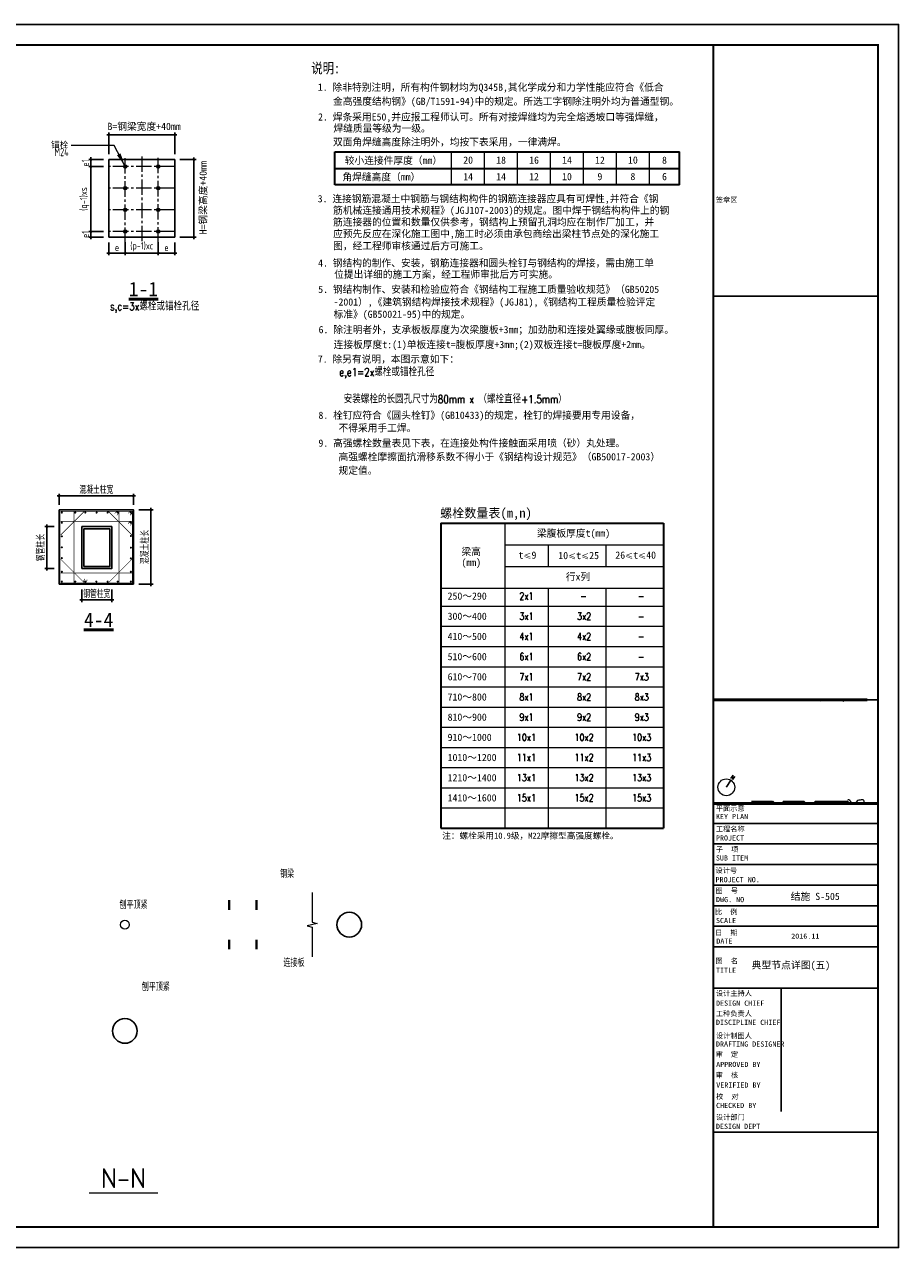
# Model space of a CAD drawing. Header units: millimetres. Extents: x 366382 to 550486, y 860348 to 940831.
# Tile 22 of 22: x 508039 to 550486, y 864713 to 924113. Entities that reach past the tile are written whole.
import ezdxf
from ezdxf.enums import TextEntityAlignment as Align

# ---------------------------------------------------------------- set-up
doc = ezdxf.new("R2010")
doc.units = ezdxf.units.MM
doc.header["$LTSCALE"] = 1000
doc.linetypes.add('CENTER2', pattern=[1.125, 0.75, -0.125, 0.125, -0.125])
for name, color, linetype, lineweight in [('A-ANNO-TTLB', 7, 'Continuous', 25), ('OAP028__', 1, 'CENTER2', 13), ('OAP0402T', 41, 'Continuous', 25), ('OAP0403T', 241, 'Continuous', 35), ('OAP0405T', 61, 'Continuous', 50), ('OAP0501_', 1, 'Continuous', 13), ('OAP0502_', 243, 'Continuous', 35), ('OAP292_B', 151, 'Continuous', 25), ('RF_L3FL$0$OAP0501_', 1, 'Continuous', 13), ('RF_L3FL$0$OAP0502_', 243, 'Continuous', 35), ('S-ANNO-DIM', 3, 'Continuous', 25), ('S-ANNO-HATCH', 253, 'Continuous', 13), ('S-ANNO-TEXT', 7, 'Continuous', 25), ('S-DETL-AXIS-NUM', 7, 'Continuous', 25), ('S-DETL-BOLT', 252, 'Continuous', 18), ('S-DETL-PROF', 2, 'Continuous', 18), ('S-DETL-STEEL', 6, 'Continuous', 18), ('S-DETL-THIN', 3, 'Continuous', 18), ('S-DETL-WELD', 7, 'Continuous', 18), ('S-REF-FREAM-A1+150+1.75$0$A-ANNO-TTLB', 7, 'Continuous', 25), ('S-REF-FREAM-A1+150+1.75$0$A-b-a0sh-S - A-Z010-G-TtlB', 2, 'Continuous', 13), ('S-REF-FREAM-A1+150+1.75$0$A-XX-p-key - A-Z950-G-DgnL01', 5, 'Continuous', 13), ('S-REF-FREAM-A1+150+1.75$0$A-XX-p-key - A-Z950-G-DgnL07', 4, 'Continuous', 13), ('S-REF-FREAM-A1+150+1.75$0$A-Z002-G-BrngNrth', 7, 'Continuous', 13)]:
    doc.layers.add(name, color=color, linetype=linetype, lineweight=lineweight)
for name, color, linetype in [('S-DETL-NUM', 7, 'Continuous'), ('S-DETL-REIN', 1, 'Continuous'), ('S-DETL-TEXT', 7, 'Continuous'), ('S-REF-FREAM-A1+150+1.75$0$A-XREF', 7, 'Continuous')]:
    doc.layers.add(name, color=color, linetype=linetype)
doc.layers.add('S-REF-FREAM-A1+150+1.75$0$A-ASIS', color=6, linetype='Continuous', plot=False)
doc.styles.add('-宋体', font='txt', dxfattribs={"width": 0.8})
doc.styles.add('OAP_mm_T2.5', font='romans.shx', dxfattribs={"width": 0.8, "height": 375})
doc.styles.add('OAP_ROMANS', font='romans.shx', dxfattribs={"width": 0.8, "bigfont": 'hztxt.shx'})
doc.styles.add('OAP_SIMSUN', font='txt')
doc.styles.add('S-REF-FREAM-A1+150+1.75$0$Foster01', font='TXT', dxfattribs={"height": 1, "bigfont": 'HZTXT'})
doc.styles.add('S-REF-FREAM-A1+150+1.75$0$STANDARD', font='txt_____.ttf')
doc.styles.add('S-REF-FREAM-A1+150+1.75$0$TQ', font='simhei.ttf')
doc.styles.add('TQ', font='simhei.ttf')
doc.styles.add('TSSD_Axis', font='Complex.shx', dxfattribs={"width": 0.7, "bigfont": 'hztxt.shx'})
doc.styles.add('TSSD_Dimension', font='Tssdeng.shx', dxfattribs={"width": 0.7, "bigfont": 'hztxt.shx'})
doc.styles.add('TSSD_Label', font='Tssdeng.shx', dxfattribs={"width": 0.7, "bigfont": 'hztxt.shx'})
doc.styles.add('TSSD_Norm', font='Tssdeng.shx', dxfattribs={"bigfont": 'tssdchn.shx'})
doc.styles.add('TSSD_Rein', font='Tssdeng.shx', dxfattribs={"width": 0.7, "bigfont": 'hztxt.shx'})
doc.dimstyles.new('OAP_mm_D2.5 Arrow', dxfattribs={"dimscale": 200, "dimtxt": 2.5, "dimasz": 3, "dimexe": 2, "dimexo": 0, "dimgap": 1.25, "dimtad": 1, "dimdec": 0, "dimzin": 12, "dimdsep": 46, "dimtxsty": 'OAP_ROMANS', "dimcen": 2, "dimclrd": 83, "dimclre": 83, "dimclrt": 256, "dimadec": 0, "dimazin": 3, "dimtfac": 1, "dimtdec": 0, "dimtix": 1, "dimtmove": 2, "dimatfit": 0, "dimfxl": 1, "dimtolj": 1, "dimtzin": 0, "dimlwd": 13, "dimlwe": 13, "dimarcsym": 0})
doc.dimstyles.new('TSSD_100_100', dxfattribs={"dimtxt": 350, "dimasz": 100, "dimexe": 100, "dimexo": 250, "dimgap": 100, "dimtad": 1, "dimdec": 0, "dimzin": 0, "dimdsep": 46, "dimtxsty": 'TSSD_Dimension', "dimblk": 'ARCHTICK', "dimblk1": 'ARCHTICK', "dimblk2": 'ARCHTICK', "dimcen": 0, "dimdle": 100, "dimclrt": 7, "dimadec": 0, "dimazin": 0, "dimtfac": 1, "dimtdec": 0, "dimtix": 1, "dimtmove": 2, "dimatfit": 3, "dimfxl": 1, "dimtolj": 1, "dimtzin": 0, "dimarcsym": 0})

# ---------------------------------------------------------------- blocks, each defined once
blk = doc.blocks.new('_ArchTick')
at = {"color": 0, "linetype": 'ByBlock', "const_width": 0.4}
blk.add_lwpolyline([(-0.5, -0.5), (0.5, 0.5)], dxfattribs=at)
blk = doc.blocks.new('*D452')
at = {"layer": 'Defpoints', "color": 0, "transparency": 16777216}
for p in [(512134, 913780), (512935, 913780), (512935, 913003)]:
    blk.add_point(p, dxfattribs=at)
at = {"layer": 'S-ANNO-DIM', "color": 0, "lineweight": -2, "transparency": 16777216}
for p, q in [((512034, 913003), (513035, 913003)), ((512134, 913530), (512134, 912903)), ((512935, 913530), (512935, 912903))]:
    blk.add_line(p, q, dxfattribs=at)
at = {"layer": 'S-ANNO-DIM', "color": 0, "lineweight": -2, "transparency": 16777216, "xscale": 100, "yscale": 100, "zscale": 100, "rotation": 180}
blk.add_blockref('_ArchTick', (512134, 913003), dxfattribs=at)
at = {"layer": 'S-ANNO-DIM', "color": 0, "lineweight": -2, "transparency": 16777216, "xscale": 100, "yscale": 100, "zscale": 100}
blk.add_blockref('_ArchTick', (512935, 913003), dxfattribs=at)
at = {"layer": 'S-ANNO-DIM', "color": 7, "lineweight": -3, "transparency": 16777216, "insert": (512534, 913278), "char_height": 350, "attachment_point": 5, "style": 'TSSD_Dimension'}
blk.add_mtext('\\A1;e', dxfattribs=at)
blk = doc.blocks.new('*D451')
at = {"layer": 'Defpoints', "color": 0, "transparency": 16777216}
for p in [(514537, 913780), (515338, 913780), (515338, 913003)]:
    blk.add_point(p, dxfattribs=at)
at = {"layer": 'S-ANNO-DIM', "color": 0, "lineweight": -2, "transparency": 16777216}
for p, q in [((514437, 913003), (515438, 913003)), ((514537, 913530), (514537, 912903)), ((515338, 913530), (515338, 912903))]:
    blk.add_line(p, q, dxfattribs=at)
at = {"layer": 'S-ANNO-DIM', "color": 0, "lineweight": -2, "transparency": 16777216, "xscale": 100, "yscale": 100, "zscale": 100, "rotation": 180}
blk.add_blockref('_ArchTick', (514537, 913003), dxfattribs=at)
at = {"layer": 'S-ANNO-DIM', "color": 0, "lineweight": -2, "transparency": 16777216, "xscale": 100, "yscale": 100, "zscale": 100}
blk.add_blockref('_ArchTick', (515338, 913003), dxfattribs=at)
at = {"layer": 'S-ANNO-DIM', "color": 7, "lineweight": -3, "transparency": 16777216, "insert": (514938, 913278), "char_height": 350, "attachment_point": 5, "style": 'TSSD_Dimension'}
blk.add_mtext('\\A1;e', dxfattribs=at)
blk = doc.blocks.new('*D450')
at = {"layer": 'Defpoints', "color": 0, "transparency": 16777216}
for p in [(512935, 913791), (514537, 913791), (514537, 913003)]:
    blk.add_point(p, dxfattribs=at)
at = {"layer": 'S-ANNO-DIM', "color": 0, "lineweight": -2, "transparency": 16777216}
for p, q in [((512835, 913003), (514637, 913003)), ((512935, 913541), (512935, 912903)), ((514537, 913541), (514537, 912903))]:
    blk.add_line(p, q, dxfattribs=at)
at = {"layer": 'S-ANNO-DIM', "color": 0, "lineweight": -2, "transparency": 16777216, "xscale": 100, "yscale": 100, "zscale": 100, "rotation": 180}
blk.add_blockref('_ArchTick', (512935, 913003), dxfattribs=at)
at = {"layer": 'S-ANNO-DIM', "color": 0, "lineweight": -2, "transparency": 16777216, "xscale": 100, "yscale": 100, "zscale": 100}
blk.add_blockref('_ArchTick', (514537, 913003), dxfattribs=at)
at = {"layer": 'S-ANNO-DIM', "color": 7, "lineweight": -3, "transparency": 16777216, "insert": (513736, 913312), "char_height": 350, "attachment_point": 5, "style": 'TSSD_Dimension'}
blk.add_mtext('\\A1;(p-1)xc', dxfattribs=at)
blk = doc.blocks.new('*D449')
at = {"layer": 'Defpoints', "color": 0, "transparency": 16777216}
for p in [(511270, 917214), (512134, 917214), (512134, 914058)]:
    blk.add_point(p, dxfattribs=at)
at = {"layer": 'S-ANNO-DIM', "color": 0, "lineweight": -2, "transparency": 16777216}
for p, q in [((511884, 917214), (511170, 917214)), ((511270, 913958), (511270, 917314)), ((511884, 914058), (511170, 914058))]:
    blk.add_line(p, q, dxfattribs=at)
at = {"layer": 'S-ANNO-DIM', "color": 0, "lineweight": -2, "transparency": 16777216, "xscale": 100, "yscale": 100, "zscale": 100}
for p, rotation in [((511270, 917214), 90), ((511270, 914058), 270)]:
    blk.add_blockref('_ArchTick', p, dxfattribs=dict(at, rotation=rotation))
at = {"layer": 'S-ANNO-DIM', "color": 7, "lineweight": -3, "transparency": 16777216, "insert": (510961, 915636), "char_height": 350, "attachment_point": 5, "rotation": 90, "style": 'TSSD_Dimension'}
blk.add_mtext('\\A1;(q-1)xs', dxfattribs=at)
blk = doc.blocks.new('*D448')
at = {"layer": 'Defpoints', "color": 0, "transparency": 16777216}
for p in [(511270, 917214), (512134, 917560), (512134, 917214)]:
    blk.add_point(p, dxfattribs=at)
at = {"layer": 'S-ANNO-DIM', "color": 0, "lineweight": -2, "transparency": 16777216}
for p, q in [((511884, 917560), (511170, 917560)), ((511884, 917214), (511170, 917214)), ((511270, 917560), (511270, 917660)), ((511270, 917560), (511270, 917214)), ((511270, 917214), (511270, 917114))]:
    blk.add_line(p, q, dxfattribs=at)
at = {"layer": 'S-ANNO-DIM', "color": 0, "lineweight": -2, "transparency": 16777216, "xscale": 100, "yscale": 100, "zscale": 100}
for p, rotation in [((511270, 917560), 270), ((511270, 917214), 90)]:
    blk.add_blockref('_ArchTick', p, dxfattribs=dict(at, rotation=rotation))
at = {"layer": 'S-ANNO-DIM', "color": 7, "lineweight": -3, "transparency": 16777216, "insert": (510995, 917387), "char_height": 350, "attachment_point": 5, "rotation": 90, "style": 'TSSD_Dimension'}
blk.add_mtext('\\A1;e1', dxfattribs=at)
blk = doc.blocks.new('*D447')
at = {"layer": 'Defpoints', "color": 0, "transparency": 16777216}
for p in [(511270, 913780), (512134, 914058), (512134, 913780)]:
    blk.add_point(p, dxfattribs=at)
at = {"layer": 'S-ANNO-DIM', "color": 0, "lineweight": -2, "transparency": 16777216}
for p, q in [((511884, 914058), (511170, 914058)), ((511884, 913780), (511170, 913780)), ((511270, 914058), (511270, 914158)), ((511270, 914058), (511270, 913780)), ((511270, 913780), (511270, 913680))]:
    blk.add_line(p, q, dxfattribs=at)
at = {"layer": 'S-ANNO-DIM', "color": 0, "lineweight": -2, "transparency": 16777216, "xscale": 100, "yscale": 100, "zscale": 100}
for p, rotation in [((511270, 914058), 270), ((511270, 913780), 90)]:
    blk.add_blockref('_ArchTick', p, dxfattribs=dict(at, rotation=rotation))
at = {"layer": 'S-ANNO-DIM', "color": 7, "lineweight": -3, "transparency": 16777216, "insert": (510995, 913919), "char_height": 350, "attachment_point": 5, "rotation": 90, "style": 'TSSD_Dimension'}
blk.add_mtext('\\A1;e1', dxfattribs=at)
blk = doc.blocks.new('S-REF-FREAM-A1+150+1.75$0$TS123')
at = {"layer": 'S-REF-FREAM-A1+150+1.75$0$A-Z002-G-BrngNrth'}
blk.add_hatch(color=256, dxfattribs=at).paths.add_polyline_path([(-0.0008, 0), (-0.0008, 0.0075), (-0.0007, 0.0075, -0.050001), (0.0007, 0.0075), (0.0007, 0)])
blk.add_circle((0, 0), 0.0075, dxfattribs=at)
at = {"layer": 'S-REF-FREAM-A1+150+1.75$0$A-Z002-G-BrngNrth', "style": 'S-REF-FREAM-A1+150+1.75$0$Foster01'}
blk.add_text('N', height=0.0035, dxfattribs=at).set_placement((0, 0.0105), align=Align.MIDDLE_CENTER)
blk = doc.blocks.new('*D407')
at = {"layer": 'Defpoints', "color": 0, "transparency": 16777216}
for p in [(513335, 901218), (509724, 900537), (513335, 900537)]:
    blk.add_point(p, dxfattribs=at)
at = {"layer": 'S-ANNO-DIM', "color": 0, "lineweight": -2, "transparency": 16777216}
for p, q in [((509624, 901218), (513435, 901218)), ((509724, 900787), (509724, 901318)), ((513335, 900787), (513335, 901318))]:
    blk.add_line(p, q, dxfattribs=at)
at = {"layer": 'S-ANNO-DIM', "color": 0, "lineweight": -2, "transparency": 16777216, "xscale": 100, "yscale": 100, "zscale": 100, "rotation": 180}
blk.add_blockref('_ArchTick', (509724, 901218), dxfattribs=at)
at = {"layer": 'S-ANNO-DIM', "color": 0, "lineweight": -2, "transparency": 16777216, "xscale": 100, "yscale": 100, "zscale": 100}
blk.add_blockref('_ArchTick', (513335, 901218), dxfattribs=at)
at = {"layer": 'S-ANNO-DIM', "color": 7, "transparency": 16777216, "insert": (511530, 901493), "char_height": 350, "attachment_point": 5, "style": 'TSSD_Dimension'}
blk.add_mtext('\\A1;混凝土柱宽', dxfattribs=at)
blk = doc.blocks.new('*D406')
at = {"layer": 'Defpoints', "color": 0, "transparency": 16777216}
for p in [(513335, 900537), (513335, 896926), (514182, 896926)]:
    blk.add_point(p, dxfattribs=at)
at = {"layer": 'S-ANNO-DIM', "color": 0, "lineweight": -2, "transparency": 16777216}
for p, q in [((513585, 900537), (514282, 900537)), ((514182, 900637), (514182, 896826)), ((513585, 896926), (514282, 896926))]:
    blk.add_line(p, q, dxfattribs=at)
at = {"layer": 'S-ANNO-DIM', "color": 0, "lineweight": -2, "transparency": 16777216, "xscale": 100, "yscale": 100, "zscale": 100}
for p, rotation in [((514182, 900537), 90), ((514182, 896926), 270)]:
    blk.add_blockref('_ArchTick', p, dxfattribs=dict(at, rotation=rotation))
at = {"layer": 'S-ANNO-DIM', "color": 7, "transparency": 16777216, "insert": (513907, 898732), "char_height": 350, "attachment_point": 5, "rotation": 90, "style": 'TSSD_Dimension'}
blk.add_mtext('\\A1;混凝土柱长', dxfattribs=at)
blk = doc.blocks.new('*D405')
at = {"layer": 'Defpoints', "color": 0, "transparency": 16777216}
for p in [(510825, 896926), (512279, 896926), (512279, 896164)]:
    blk.add_point(p, dxfattribs=at)
at = {"layer": 'S-ANNO-DIM', "color": 0, "lineweight": -2, "transparency": 16777216}
for p, q in [((510825, 896676), (510825, 896064)), ((512279, 896676), (512279, 896064)), ((510725, 896164), (512379, 896164))]:
    blk.add_line(p, q, dxfattribs=at)
at = {"layer": 'S-ANNO-DIM', "color": 0, "lineweight": -2, "transparency": 16777216, "xscale": 100, "yscale": 100, "zscale": 100, "rotation": 180}
blk.add_blockref('_ArchTick', (510825, 896164), dxfattribs=at)
at = {"layer": 'S-ANNO-DIM', "color": 0, "lineweight": -2, "transparency": 16777216, "xscale": 100, "yscale": 100, "zscale": 100}
blk.add_blockref('_ArchTick', (512279, 896164), dxfattribs=at)
at = {"layer": 'S-ANNO-DIM', "color": 7, "transparency": 16777216, "insert": (511552, 896439), "char_height": 350, "attachment_point": 5, "style": 'TSSD_Dimension'}
blk.add_mtext('\\A1;钢管柱宽', dxfattribs=at)
blk = doc.blocks.new('*D404')
at = {"layer": 'Defpoints', "color": 0, "transparency": 16777216}
for p in [(509124, 899725), (509724, 899725), (509724, 897688)]:
    blk.add_point(p, dxfattribs=at)
at = {"layer": 'S-ANNO-DIM', "color": 0, "lineweight": -2, "transparency": 16777216}
for p, q in [((509474, 899725), (509024, 899725)), ((509124, 897588), (509124, 899825)), ((509474, 897688), (509024, 897688))]:
    blk.add_line(p, q, dxfattribs=at)
at = {"layer": 'S-ANNO-DIM', "color": 0, "lineweight": -2, "transparency": 16777216, "xscale": 100, "yscale": 100, "zscale": 100}
for p, rotation in [((509124, 899725), 90), ((509124, 897688), 270)]:
    blk.add_blockref('_ArchTick', p, dxfattribs=dict(at, rotation=rotation))
at = {"layer": 'S-ANNO-DIM', "color": 7, "transparency": 16777216, "insert": (508849, 898706), "char_height": 350, "attachment_point": 5, "rotation": 90, "style": 'TSSD_Dimension'}
blk.add_mtext('\\A1;钢管柱长', dxfattribs=at)
blk = doc.blocks.new('ts_axno')
at = {"color": 0, "linetype": 'ByBlock', "lineweight": -2}
blk.add_circle((0, 0), 0.5, dxfattribs=at)
at = {"color": 0, "linetype": 'ByBlock', "lineweight": -2, "style": 'TSSD_Axis', "width": 0.7}
blk.add_attdef('A', text='', height=0.6, dxfattribs=at).set_placement((0, 0), align=Align.MIDDLE_CENTER)

msp = doc.modelspace()

# ---------------------------------------------------------------- hatches: boundary and pattern name
at = {"layer": 'S-ANNO-HATCH', "lineweight": -3}
for points in [[(512862.7, 917213.6, 1), (513006.9, 917213.6, 1)], [(514609.1, 917213.6, -1), (514464.9, 917213.6, -1)], [(512862.7, 916162.2, 1), (513006.9, 916162.2, 1)], [(514609.1, 916162.2, -1), (514464.9, 916162.2, -1)], [(512862.7, 915110.2, 1), (513006.9, 915110.2, 1)], [(514609.1, 915110.2, -1), (514464.9, 915110.2, -1)], [(512862.7, 914058.2, 1), (513006.9, 914058.2, 1)], [(514609.1, 914058.2, -1), (514464.9, 914058.2, -1)]]:
    msp.add_hatch(color=256, dxfattribs=at).paths.add_polyline_path(points)

# ---------------------------------------------------------------- linework, layer by layer
for p, q in [((549485.7, 870512.9), (549485.7, 923112.9)), ((549485.7, 870512.9), (549485.7, 923112.9)), ((541485.7, 891312.9), (549485.7, 891312.9)), ((541485.7, 885312.9), (549485.7, 885312.9)), ((541485.7, 884312.9), (549485.7, 884312.9)), ((541485.7, 883312.9), (549485.7, 883312.9)), ((541485.7, 882312.9), (549485.7, 882312.9)), ((541485.7, 881312.9), (549485.7, 881312.9)), ((541485.7, 880312.9), (549485.7, 880312.9)), ((541485.7, 880312.9), (549485.7, 880312.9)), ((541485.7, 879312.9), (549485.7, 879312.9)), ((541485.7, 877312.9), (549485.7, 877312.9)), ((544785.7, 877312.9), (544785.7, 871312.9)), ((541485.7, 870312.9), (549485.7, 870312.9)), ((549485.7, 865712.9), (549485.7, 870512.9))]:
    msp.add_line(p, q)
at = {"color": 1}
msp.add_line((541485.7, 891312.9), (549485.7, 891312.9), dxfattribs=at)
for points in [[(466335.7, 864712.9), (550485.7, 864712.9), (550485.7, 924112.9), (466335.7, 924112.9)], [(510925.3, 897787.9), (512178.6, 897787.9), (512178.6, 899625), (510925.3, 899625)]]:
    msp.add_lwpolyline(points, close=True)
at = {"const_width": 100}
msp.add_lwpolyline([(541485.7, 923112.9), (541485.7, 865712.9)], dxfattribs=at)
msp.add_lwpolyline([(541485.7, 923112.9), (541485.7, 865712.9)], dxfattribs=at)
for points in [[(549485.7, 914300.4), (549485.7, 923112.9), (541485.7, 923112.9)], [(541485.7, 910912.9), (549485.7, 910912.9)], [(509723.7, 896925.7), (509723.7, 900537.5)], [(509723.7, 900537.5), (513335.4, 900537.5), (513335.4, 896925.7)], [(510825.3, 897687.9), (512278.6, 897687.9), (512278.6, 899725), (510825.3, 899725), (510825.3, 897687.9)], [(509723.7, 896925.7), (513335.4, 896925.7)], [(541485.7, 888912.9), (541485.7, 865712.9)], [(541485.7, 865712.9), (549485.7, 865712.9), (549485.7, 888912.9)]]:
    msp.add_lwpolyline(points)
at = {"layer": 'A-ANNO-TTLB', "const_width": 100}
msp.add_lwpolyline([(468835.7, 865712.9), (549485.7, 865712.9), (549485.7, 923112.9), (468835.7, 923112.9)], close=True, dxfattribs=at)
at = {"layer": 'OAP028__'}
for p, q in [((515338.2, 917213.6), (512133.7, 917213.6)), ((512934.8, 913494.5), (512934.8, 917705.9)), ((513735.9, 917705.9), (513735.9, 913522.9)), ((514537, 913515.3), (514537, 917705.9)), ((515338.2, 916162.2), (512133.7, 916162.2)), ((515338.2, 915110.2), (512133.7, 915110.2)), ((515338.2, 914058.2), (512133.7, 914058.2))]:
    msp.add_line(p, q, dxfattribs=at)
at = {"layer": 'OAP0501_'}
for p, q in [((531365.6, 899887.4), (531365.6, 885082.4)), ((531365.6, 898837.4), (539065.6, 898837.4)), ((533465.6, 898837.4), (533465.6, 897787.4)), ((536265.6, 898837.4), (536265.6, 897787.4)), ((531365.6, 897787.4), (539065.6, 897787.4)), ((528256.6, 896737.4), (539065.6, 896737.4)), ((533465.6, 896737.4), (533465.6, 885082.4)), ((536265.6, 896737.4), (536265.6, 885082.4)), ((528256.6, 895862.4), (539065.6, 895862.4)), ((528256.6, 894882.4), (539065.6, 894882.4)), ((528256.6, 893902.4), (539065.6, 893902.4)), ((528256.6, 892922.4), (539065.6, 892922.4)), ((528256.6, 891942.4), (539065.6, 891942.4)), ((528256.6, 890962.4), (539065.6, 890962.4)), ((528256.6, 889982.4), (539065.6, 889982.4)), ((528256.6, 889002.4), (539065.6, 889002.4)), ((528256.6, 888022.4), (539065.6, 888022.4)), ((528256.6, 887042.4), (539065.6, 887042.4)), ((528256.6, 886062.4), (539065.6, 886062.4))]:
    msp.add_line(p, q, dxfattribs=at)
at = {"layer": 'OAP0502_'}
for p, q in [((528256.6, 899887.4), (539065.6, 899887.4)), ((528256.6, 899887.4), (528256.6, 885082.4)), ((539065.6, 899887.4), (539065.6, 885082.4)), ((528256.6, 885082.4), (539065.6, 885082.4))]:
    msp.add_line(p, q, dxfattribs=at)
at = {"layer": 'OAP292_B'}
for p, q in [((512133.7, 917559.6), (512273.7, 917559.6)), ((512273.7, 913779.6), (512133.7, 913779.6))]:
    msp.add_line(p, q, dxfattribs=at)
at = {"layer": 'RF_L3FL$0$OAP0501_'}
for p, q in [((528784, 916322.1), (528784, 917922.3)), ((530384.3, 916322.1), (530384.3, 917922.3)), ((531984.6, 916322.1), (531984.6, 917922.3)), ((533584.8, 916322.1), (533584.8, 917922.3)), ((535185.1, 916322.1), (535185.1, 917922.3)), ((536785.4, 916322.1), (536785.4, 917922.3)), ((538385.7, 916322.1), (538385.7, 917922.3))]:
    msp.add_line(p, q, dxfattribs=at)
at = {"layer": 'RF_L3FL$0$OAP0502_'}
for p, q in [((523105.3, 916322.1), (523105.3, 917922.3)), ((523105.3, 917922.3), (539853.3, 917922.3)), ((539853.3, 916322.1), (539853.3, 917922.3)), ((523105.3, 917122.2), (539853.3, 917122.2)), ((539853.3, 916322.1), (523105.3, 916322.1))]:
    msp.add_line(p, q, dxfattribs=at)
at = {"layer": 'S-ANNO-DIM', "lineweight": -3}
for p, q in [((512033.7, 918759.2), (515438.2, 918759.2)), ((512133.7, 917809.6), (512133.7, 918859.2)), ((515338.2, 917809.6), (515338.2, 918859.2)), ((515588.2, 917559.6), (516369.2, 917559.6)), ((516269.2, 917659.6), (516269.2, 913679.6)), ((515588.2, 913779.6), (516369.2, 913779.6))]:
    msp.add_line(p, q, dxfattribs=at)
at = {"layer": 'S-DETL-BOLT', "const_width": 120}
for points in [[(517983.1, 881112.7), (517983.1, 881592.7)], [(519303.1, 881112.7), (519303.1, 881592.7)], [(517983.1, 879672.7), (517983.1, 879192.7)], [(519303.1, 879672.7), (519303.1, 879192.7)]]:
    msp.add_lwpolyline(points, dxfattribs=at)
at = {"layer": 'S-DETL-NUM', "const_width": 60}
msp.add_lwpolyline([(514518, 867361.3), (511176.5, 867361.3)], dxfattribs=at)
at = {"layer": 'S-DETL-PROF'}
msp.add_circle((512915.5, 880392.7), 216, dxfattribs=at)
at = {"layer": 'S-DETL-REIN', "const_width": 30}
for points in [[(513270.4, 900472.5), (509788.7, 900472.5), (509788.7, 896990.7), (513270.4, 896990.7)], [(513270.4, 899311.9), (512109.9, 900472.5), (510949.3, 900472.5), (509788.7, 899311.9), (509788.7, 898151.3), (510949.3, 896990.7), (512109.9, 896990.7), (513270.4, 898151.3)], [(513270.4, 899975.9), (509788.7, 899977.6), (509788.7, 897468.7), (513270.4, 897468.7)], [(512631.4, 900472.5), (510440.1, 900472.5), (510440.1, 896990.7), (512631.4, 896990.7)]]:
    msp.add_lwpolyline(points, close=True, dxfattribs=at)
at = {"layer": 'S-DETL-REIN', "const_width": 50}
for points in [[(509828.7, 900407.5, 1), (509878.7, 900407.5, 1)], [(509828.7, 899910.9, 1), (509878.7, 899910.9, 1)], [(510480.1, 900407.5, 1), (510530.1, 900407.5, 1)], [(510968.8, 900407.5, 1), (511018.8, 900407.5, 1)], [(511515.1, 900407.5, 1), (511565.1, 900407.5, 1)], [(512052.8, 900407.5, 1), (512102.8, 900407.5, 1)], [(512541.4, 900407.5, 1), (512591.4, 900407.5, 1)], [(513180.4, 900407.5, 1), (513230.4, 900407.5, 1)], [(513180.4, 899910.9, 1), (513230.4, 899910.9, 1)], [(513180.4, 899268.6, 1), (513230.4, 899268.6, 1)], [(509828.7, 899253.6, 1), (509878.7, 899253.6, 1)], [(509828.7, 898718.8, 1), (509878.7, 898718.8, 1)], [(513180.4, 898702.4, 1), (513230.4, 898702.4, 1)], [(509828.7, 898195.2, 1), (509878.7, 898195.2, 1)], [(513180.4, 898178.8, 1), (513230.4, 898178.8, 1)], [(509828.7, 897533.7, 1), (509878.7, 897533.7, 1)], [(513180.4, 897533.7, 1), (513230.4, 897533.7, 1)], [(509828.7, 897055.7, 1), (509878.7, 897055.7, 1)], [(510480.1, 897055.7, 1), (510530.1, 897055.7, 1)], [(510960.4, 897055.7, 1), (511010.4, 897055.7, 1)], [(511506.7, 897055.7, 1), (511556.7, 897055.7, 1)], [(512048.5, 897055.7, 1), (512098.5, 897055.7, 1)], [(512541.4, 897055.7, 1), (512591.4, 897055.7, 1)], [(513180.4, 897055.7, 1), (513230.4, 897055.7, 1)]]:
    msp.add_lwpolyline(points, format="xyb", close=True, dxfattribs=at)
at = {"layer": 'S-DETL-REIN', "const_width": 30}
for points in [[(512421.3, 900368.6), (512539.5, 900472.5)], [(512631.4, 900380.6), (512527.5, 900276.7)], [(513074.6, 900368.6), (513178.6, 900472.5)], [(513074.6, 899872), (513178.6, 899975.9)], [(513270.4, 900380.6), (513166.6, 900276.7)], [(513270.4, 899884), (513166.6, 899780.1)], [(510962.1, 897191.5), (510899.5, 897040.5)], [(511019.6, 896990.7), (511082.2, 897141.7)]]:
    msp.add_lwpolyline(points, dxfattribs=at)
at = {"layer": 'S-DETL-STEEL', "color": 0, "linetype": 'ByBlock', "lineweight": -3}
for p, q in [((512133.7, 917559.6), (515338.2, 917559.6)), ((512133.7, 917559.6), (512133.7, 913779.6)), ((515338.2, 917559.6), (515338.2, 913779.6)), ((512133.7, 913779.6), (515338.2, 913779.6)), ((513735.9, 913779.6), (512273.7, 913779.6))]:
    msp.add_line(p, q, dxfattribs=at)
for centre in [(512934.8, 917213.6), (514537, 917213.6), (512934.8, 916162.2), (514537, 916162.2), (512934.8, 915110.2), (514537, 915110.2), (512934.8, 914058.2), (514537, 914058.2)]:
    msp.add_circle(centre, 72.1, dxfattribs=at)
at = {"layer": 'S-DETL-THIN'}
msp.add_lwpolyline([(522011, 881952.7), (522011, 880512.7), (522251, 880452.7), (521771, 880332.7), (522011, 880272.7), (522011, 878832.7)], dxfattribs=at)
at = {"layer": 'S-DETL-WELD'}
for points in [[(510755.5, 881472.7, 0, 96, 0), (510884.5, 881743.6, 0, 0, 0), (511082.9, 882160.1, 0, 0, 0), (512055.7, 882160.1, 0, 0, 0)], [(512308.7, 882552.7, 0, 90, 0), (512360.7, 882196.5, 0, 0, 0), (512526.9, 881056, 0, 0, 0)], [(515075.5, 881339.1, 0, 90, 0), (514783.2, 881549.2, 0, 0, 0), (514275.5, 881914, 0, 0, 0)], [(512690.2, 878232.7, 0, 90, 0), (512944.4, 878487.6, 0, 0, 0), (513231.1, 878775, 0, 0, 0), (513609.1, 877073.1, 0, 0, 0)]]:
    msp.add_lwpolyline(points, format="xyseb", dxfattribs=at)
at = {"layer": 'S-REF-FREAM-A1+150+1.75$0$A-ANNO-TTLB', "const_width": 80}
msp.add_lwpolyline([(541485.7, 865712.9), (541485.7, 923112.9)], dxfattribs=at)
msp.add_lwpolyline([(541485.7, 865712.9), (541485.7, 923112.9)], dxfattribs=at)
at = {"layer": 'S-REF-FREAM-A1+150+1.75$0$A-ASIS'}
msp.add_lwpolyline([(541485.7, 885312.9), (549485.7, 885312.9), (549485.7, 891312.9), (541485.7, 891312.9)], close=True, dxfattribs=at)
at = {"layer": 'S-REF-FREAM-A1+150+1.75$0$A-b-a0sh-S - A-Z010-G-TtlB', "linetype": 'Continuous', "lineweight": 50}
for p, q in [((541485.7, 891312.9), (548966.7, 891312.9)), ((541485.7, 886280.2), (549485.7, 886280.2))]:
    msp.add_line(p, q, dxfattribs=at)
at = {"layer": 'S-REF-FREAM-A1+150+1.75$0$A-XX-p-key - A-Z950-G-DgnL01', "color": 7, "linetype": 'Continuous', "lineweight": 13}
for p, q in [((543348.9, 886386.6), (544362.2, 886386.6)), ((544362.2, 886386.6), (544461, 886280.2)), ((544923.8, 886386.6), (544809.4, 886280.2)), ((544923.8, 886386.6), (545894.3, 886386.6)), ((545894.3, 886386.6), (545995.8, 886280.2)), ((546343.6, 886280.2), (546455, 886386.6)), ((546455, 886386.6), (547770.5, 886386.6)), ((548127.3, 886280.2), (547990.8, 886390.2)), ((548492.4, 886426.2), (548383.7, 886280.2)), ((548806.6, 886280.2), (548811.6, 886391.8))]:
    msp.add_line(p, q, dxfattribs=at)
at = {"layer": 'S-REF-FREAM-A1+150+1.75$0$A-XX-p-key - A-Z950-G-DgnL01', "color": 7, "linetype": 'Continuous', "lineweight": 13, "transparency": 33554661}
for p, q in [((544591.2, 886286.9), (544590.7, 886280.2)), ((544703, 886280.2), (544705.2, 886310.2)), ((546121.6, 886291.1), (546121, 886280.2)), ((546232.8, 886280.2), (546234.5, 886306)), ((548190.4, 886280.2), (548181.8, 886327.3)), ((548304.2, 886280.2), (548299.7, 886305.2))]:
    msp.add_line(p, q, dxfattribs=at)
at = {"layer": 'S-REF-FREAM-A1+150+1.75$0$A-XX-p-key - A-Z950-G-DgnL01', "color": 7, "linetype": 'Continuous', "lineweight": 13}
for centre, radius, start, end in [((546929.6, 891351.2), 240, 189.171107, 205.24905), ((547770.5, 892979.5), 6593, 269.999743, 271.914533), ((548747.7, 886394.6), 64, 357.419629, 98.440591)]:
    msp.add_arc(centre, radius, start, end, dxfattribs=at)
at = {"layer": 'S-REF-FREAM-A1+150+1.75$0$A-XX-p-key - A-Z950-G-DgnL01', "color": 7, "linetype": 'Continuous', "lineweight": 13, "transparency": 33554661}
for centre, radius, start, end in [((547802.4, 891231.8), 16, 14.834321, 169.268058), ((552978.3, 890098.1), 3519.5, 172.912429, 187.087571), ((548024.3, 886298.5), 160, 10.352692, 89.999743)]:
    msp.add_arc(centre, radius, start, end, dxfattribs=at)
at = {"layer": 'S-REF-FREAM-A1+150+1.75$0$A-XX-p-key - A-Z950-G-DgnL01', "color": 7, "linetype": 'Continuous', "lineweight": 13, "extrusion": (0, 0, -1)}
msp.add_arc((-547770.5, 892979.5), 6593, 261.559409, 263.713706, dxfattribs=at)
at = {"layer": 'S-REF-FREAM-A1+150+1.75$0$A-XX-p-key - A-Z950-G-DgnL01', "color": 7, "linetype": 'Continuous', "lineweight": 13, "transparency": 33554661}
msp.add_open_spline([(547865.9, 891312.9), (547871.7, 891294.1), (547877.6, 891275.3), (547883.4, 891256.4)], degree=3, dxfattribs=at)
at = {"layer": 'S-REF-FREAM-A1+150+1.75$0$A-XX-p-key - A-Z950-G-DgnL07', "flags": 128}
for points in [[(544945.8, 886280.2), (545560.8, 886280.2), (545558.9, 886340), (544944.5, 886320.3), (544945.8, 886280.2)], [(545761.5, 886280.2), (545981, 886280.2), (545980.6, 886292.4), (545761.3, 886285.3), (545761.5, 886280.2)]]:
    msp.add_lwpolyline(points, close=True, dxfattribs=at)

# ---------------------------------------------------------------- block references
at = {"layer": 'S-ANNO-DIM', "lineweight": -3, "xscale": 100, "yscale": 100, "zscale": 100}
for p, rotation in [((512133.7, 918759.2), 180), ((516269.2, 917559.6), 90), ((516269.2, 913779.6), 270)]:
    msp.add_blockref('_ArchTick', p, dxfattribs=dict(at, rotation=rotation))
msp.add_blockref('_ArchTick', (515338.2, 918759.2), dxfattribs=at)
at = {"layer": 'S-DETL-AXIS-NUM', "xscale": 1200, "yscale": 1200, "zscale": 1200}
for p in [(523811, 880392.7), (512915.5, 875232.7)]:
    msp.add_blockref('ts_axno', p, dxfattribs=at)
at = {"layer": 'S-REF-FREAM-A1+150+1.75$0$A-Z002-G-BrngNrth', "xscale": 54407.37389966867, "yscale": 54407.37389966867, "zscale": 54407.37389966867, "rotation": 327.3899999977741}
msp.add_blockref('S-REF-FREAM-A1+150+1.75$0$TS123', (542124.4, 887065.9), dxfattribs=at)

# ---------------------------------------------------------------- texts
at = {"style": 'S-REF-FREAM-A1+150+1.75$0$TQ'}
for s, p in [('签章区', (541612.9, 915471.5)), ('平面示意', (541612.9, 885916.5)), ('KEY PLAN', (541618.5, 885520.7)), ('工程名称', (541613.7, 884914.8)), ('PROJECT', (541617.6, 884479.6)), ('子  项', (541618.7, 883927.5)), ('SUB ITEM', (541616.4, 883509.1)), ('设计号', (541596, 882903.9)), ('PROJECT NO.', (541597.8, 882453.8)), ('图  号', (541597.3, 881919.4)), ('DWG. NO', (541620.8, 881486.3)), ('比  例', (541566.8, 880888.9)), ('SCALE', (541619.1, 880470)), ('日  期', (541579.4, 879879.5)), ('DATE', (541636.2, 879471.1)), ('图  名', (541599.8, 878511)), ('TITLE', (541620, 878055.2)), ('设计主持人', (541617.9, 876935.5)), ('工种负责人', (541614.4, 875949.9)), ('DESIGN CHIEF', (541622.5, 876456.9)), ('DISCIPLINE CHIEF', (541618.6, 875527.4)), ('设计制图人', (541614.9, 874875.2)), ('DRAFTING DESIGNER', (541619.6, 874471.6)), ('审  定', (541604, 873969.4)), ('APPROVED BY', (541630.4, 873481.6)), ('审  核', (541604, 872963.4)), ('VERIFIED BY', (541632.3, 872478.7)), ('校  对', (541626.4, 871925.4)), ('CHECKED BY', (541623.1, 871488.8)), ('设计部门', (541615.7, 870920.5)), ('DESIGN DEPT', (541618.4, 870475.9))]:
    msp.add_text(s, height=250, dxfattribs=at).set_placement(p)
at = {"layer": 'A-ANNO-TTLB', "linetype": 'ByBlock', "style": 'TQ'}
for s, p in [('结施 S-505', (545247.6, 881592.3)), ('典型节点详图(五)', (543348.4, 878256.3))]:
    msp.add_text(s, height=350, dxfattribs=at).set_placement(p)
at = {"layer": 'OAP0402T', "style": 'OAP_SIMSUN'}
for s, height, rotation, p in [('1. 除非特别注明，所有构件钢材均为Q345B,其化学成分和力学性能应符合《低合', 350, 0.000003, (522285.1, 920890.4)), ('金高强度结构钢》(GB/T1591-94)中的规定。所选工字钢除注明外均为普通型钢。', 350, 0.000003, (523025.1, 920204.8)), ('2. 焊条采用E50,并应报工程师认可。所有对接焊缝均为完全熔透坡口等强焊缝，', 350, 0.000003, (522296.5, 919446.8)), ('焊缝质量等级为一级。', 350, 0.000003, (523041.5, 918897.1)), ('锚栓', 300, 0.000003, (509329.3, 918122.2)), ('双面角焊缝高度除注明外，均按下表采用，一律满焊。', 350, 0.000003, (523022, 918233.3)), ('3. 连接钢筋混凝土中钢筋与钢结构构件的钢筋连接器应具有可焊性,并符合《钢', 350, 0.000003, (522278.5, 915475.8)), ('筋机械连接通用技术规程》(JGJ107-2003)的规定。图中焊于钢结构构件上的钢', 350, 0.000003, (523027.4, 914911.7)), ('筋连接器的位置和数量仅供参考，钢结构上预留孔洞均应在制作厂加工，并', 350, 0.000003, (523027.4, 914344.7)), ('应预先反应在深化施工图中,施工时必须由承包商绘出梁柱节点处的深化施工', 350, 0.000003, (523027.4, 913775.6)), ('图，经工程师审核通过后方可施工。', 350, 0.000003, (523027.4, 913185.2)), ('4. 钢结构的制作、安装，钢筋连接器和圆头栓钉与钢结构的焊接，需由施工单', 350, 0.000003, (522299.2, 912355.1)), ('位提出详细的施工方案，经工程师审批后方可实施。', 350, 0.000003, (523078.8, 911805)), ('5. 钢结构制作、安装和检验应符合《钢结构工程施工质量验收规范》（GB50205', 350, 0.000003, (522305, 911076.4)), ('-2001）,《建筑钢结构焊接技术规程》(JGJ81),《钢结构工程质量检验评定', 350, 0.000003, (523050, 910460.7)), ('标准》(GB50021-95)中的规定。', 350, 0.000003, (523050, 909865.5)), ('6. 除注明者外，支承板板厚度为次梁腹板+3mm；加劲肋和连接处翼缘或腹板同厚。', 350, 0.000003, (522321.4, 909117.7)), ('连接板厚度t:(1)单板连接t=腹板厚度+3mm;(2)双板连接t=腹板厚度+2mm。', 350, 0.000003, (523054.5, 908392)), ('7. 除另有说明，本图示意如下：', 350, 0.000003, (522282.9, 907688.1)), ('8. 栓钉应符合《圆头栓钉》(GB10433)的规定，栓钉的焊接要用专用设备，', 350, 0.000003, (522315.3, 904960.5)), ('不得采用手工焊。', 350, 0.000003, (523290.5, 904341.8)), ('9. 高强螺栓数量表见下表，在连接处构件接触面采用喷（砂）丸处理。', 350, 0.000003, (522315.3, 903607.9)), ('高强螺栓摩擦面抗滑移系数不得小于《钢结构设计规范》（GB50017-2003）', 350, 0.000003, (523290.5, 902942.5)), ('规定值。', 350, 0.000003, (523290.5, 902281.6)), ('梁腹板厚度t(mm)', 350, 0.000003, (532927.4, 899231)), ('250～290', 350, 0.000003, (528587.4, 896177.4)), ('300～400', 350, 0.000003, (528587.4, 895197.4)), ('410～500', 350, 0.000003, (528587.4, 894217.4)), ('510～600', 350, 0.000003, (528587.4, 893237.4)), ('610～700', 350, 0.000003, (528587.4, 892257.4)), ('710～800', 350, 0.000003, (528587.4, 891277.4)), ('810～900', 350, 0.000003, (528587.4, 890297.4)), ('910～1000', 350, 0.000003, (528587.4, 889317.4)), ('1010～1200', 350, 0.000003, (528587.4, 888337.4)), ('1210～1400', 350, 0.000003, (528587.4, 887357.4)), ('1410～1600', 350, 0.000003, (528587.4, 886377.4)), ('注：螺栓采用10.9级，M22摩擦型高强度螺栓。', 300, 359.999997, (528324.5, 884565.6))]:
    msp.add_text(s, height=height, rotation=rotation, dxfattribs=at).set_placement(p)
for s, p in [('较小连接件厚度（mm）', (525955.2, 917522.3)), ('20', (529584.2, 917522.3)), ('18', (531184.4, 917522.3)), ('16', (532784.7, 917522.3)), ('14', (534385, 917522.3)), ('12', (535985.2, 917522.3)), ('10', (537585.5, 917526.9)), ('8', (539119.5, 917522.3)), ('角焊缝高度（mm）', (525371, 916722.1)), ('14', (529584.2, 916722.1)), ('14', (531184.4, 916722.1)), ('12', (532784.7, 916722.1)), ('10', (534385, 916722.1)), ('9', (535985.2, 916722.1)), ('8', (537585.5, 916726.8)), ('6', (539119.5, 916722.1))]:
    msp.add_text(s, height=350, rotation=0.000003, dxfattribs=at).set_placement(p, align=Align.MIDDLE)
at = {"layer": 'OAP0402T', "style": 'OAP_ROMANS', "width": 0.8}
for s, p in [('s,c=3x螺栓或锚栓孔径', (512191.5, 910227.4)), ('e,e1=2x螺栓或锚栓孔径', (523324.4, 907036.6)), ('   安装螺栓的长圆孔尺寸为80mm x （螺栓直径+1.5mm）', (522853.5, 905720.3))]:
    msp.add_text(s, height=385, rotation=0.000003, dxfattribs=at).set_placement(p)
at = {"layer": 'OAP0402T', "style": 'OAP_SIMSUN'}
for s, p in [('梁高', (529735.6, 898513.6)), ('(mm)', (529735.6, 897985.2))]:
    msp.add_text(s, height=350, rotation=0.000003, dxfattribs=at).set_placement(p, align=Align.MIDDLE_CENTER)
at = {"layer": 'OAP0402T', "lineweight": 25, "style": 'OAP_mm_T2.5', "width": 0.8}
for s, p in [('2x1', (532415.6, 896352.4)), ('-', (535186.5, 896352.4)), ('-', (537986.5, 896352.4)), ('3x1', (532415.6, 895372.4)), ('3x2', (535215.6, 895372.4)), ('-', (537986.5, 895372.4)), ('4x1', (532415.6, 894392.4)), ('4x2', (535215.6, 894392.4)), ('-', (537986.5, 894392.4)), ('6x1', (532415.6, 893412.4)), ('6x2', (535215.6, 893412.4)), ('-', (537986.5, 893412.4)), ('7x1', (532415.6, 892432.4)), ('7x2', (535215.6, 892432.4)), ('7x3', (538015.6, 892432.4)), ('8x1', (532415.6, 891452.4)), ('8x2', (535215.6, 891452.4)), ('8x3', (538015.6, 891452.4)), ('9x1', (532415.6, 890472.4)), ('9x2', (535215.6, 890472.4)), ('9x3', (538015.6, 890472.4)), ('10x1', (532415.6, 889492.4)), ('10x2', (535215.6, 889492.4)), ('10x3', (538015.6, 889492.4)), ('11x1', (532415.6, 888512.4)), ('11x2', (535215.6, 888512.4)), ('11x3', (538015.6, 888512.4)), ('13x1', (532415.6, 887532.4)), ('13x2', (535215.6, 887532.4)), ('13x3', (538015.6, 887532.4)), ('15x1', (532415.6, 886552.4)), ('15x2', (535215.6, 886552.4)), ('15x3', (538015.6, 886552.4))]:
    msp.add_text(s, height=350, dxfattribs=at).set_placement(p, align=Align.MIDDLE_CENTER)
at = {"layer": 'OAP0402T', "char_height": 350, "attachment_point": 5, "style": 'OAP_SIMSUN'}
for s, insert, rotation in [('\\A1;B=钢梁宽度+40mm', (513847.5, 919139.9), 0.000003), ('\\A1;H=钢梁高度+40mm', (516732.2, 915697.9), 90.000003)]:
    msp.add_mtext(s, dxfattribs=dict(at, insert=insert, rotation=rotation))
at = {"layer": 'OAP0402T', "char_height": 350, "attachment_point": 2, "rotation": 0.000003, "style": 'OAP_SIMSUN'}
for s, insert, width in [('t{\\H0.75x;≤}9', (532465.4, 898515.7), 1402.436), ('10{\\H0.75x;≤}t{\\H0.75x;≤}25', (534950.8, 898496.8), 3043.878), ('26{\\H0.75x;≤}t{\\H0.75x;≤}40', (537720.8, 898515.7), 3043.878), ('行x列', (534920.8, 897465.7), 3043.878)]:
    msp.add_mtext(s, dxfattribs=dict(at, insert=insert, width=width))
at = {"layer": 'OAP0403T', "style": '-宋体', "width": 0.85}
msp.add_text('说明:', height=500, rotation=0.000003, dxfattribs=at).set_placement((521968.5, 921740.6))
at = {"layer": 'OAP0403T', "style": 'OAP_SIMSUN'}
msp.add_text('螺栓数量表(m,n)', height=450, rotation=0.000003, dxfattribs=at).set_placement((528226.2, 900160.6))
at = {"layer": 'OAP0405T', "style": 'OAP_SIMSUN'}
for s, p in [('%%U1-1', (513814.4, 910911)), ('%%u%%u%%u4-4%%u%%u%%u%%U', (511641.6, 894848.5))]:
    msp.add_text(s, height=700, dxfattribs=at).set_placement(p, align=Align.CENTER)
at = {"layer": 'S-ANNO-TEXT', "style": 'TSSD_Rein', "width": 0.7}
msp.add_text('M24', height=400, rotation=359.999996, dxfattribs=at).set_placement((509491.9, 917596.5), align=Align.BOTTOM_LEFT)
at = {"layer": 'S-DETL-NUM', "style": 'TSSD_Norm'}
msp.add_text('N-N', height=960, dxfattribs=at).set_placement((512847.2, 867601.3), align=Align.CENTER)
at = {"layer": 'S-DETL-TEXT', "style": 'TSSD_Label', "width": 0.7}
for s, p in [('钢梁', (520453.9, 882672.7)), ('刨平顶紧', (512654.8, 881166.3)), ('连接板', (520617.9, 878352.7)), ('刨平顶紧', (513736.9, 877183.4))]:
    msp.add_text(s, height=360, dxfattribs=at).set_placement(p)
at = {"layer": 'S-REF-FREAM-A1+150+1.75$0$A-XREF', "insert": (545274.4, 881212.8), "char_height": 250, "attachment_point": 1, "style": 'S-REF-FREAM-A1+150+1.75$0$STANDARD'}
msp.add_mtext_dynamic_manual_height_columns('{\\fSimHei|b0|i0|c134|p2; \\P\\P  \\P2016.11        \\P\\P     \\P\\P\\P\\P }', width=55.296, gutter_width=12.5, heights=[0], dxfattribs=at)

# ---------------------------------------------------------------- dimensions: what is measured, and where the dimension line sits
at = {"layer": 'S-ANNO-DIM', "lineweight": -3}
for base, p1, p2, text, picture, middle in [((511269.7, 917213.6), (512133.7, 914058.2), (512133.7, 917213.6), '(q-1)xs', '*D449', (510961, 915635.9)), ((511269.7, 917213.6), (512133.7, 917559.6), (512133.7, 917213.6), 'e1', '*D448', (510994.7, 917386.6)), ((511269.7, 913779.6), (512133.7, 914058.2), (512133.7, 913779.6), 'e1', '*D447', (510994.7, 913918.9))]:
    dim = msp.add_linear_dim(base=base, p1=p1, p2=p2, angle=90, text=text, dimstyle='TSSD_100_100', dxfattribs=at)
    dim.commit()
    dim.dimension.update_dxf_attribs({"geometry": picture, "text_midpoint": middle})
for base, p1, p2, text, picture, middle in [((512934.8, 913003.2), (512133.7, 913779.6), (512934.8, 913779.6), 'e', '*D452', (512534.2, 913278.2)), ((514537, 913003.2), (512934.8, 913791.4), (514537, 913791.4), '(p-1)xc', '*D450', (513735.9, 913311.8)), ((515338.2, 913003.2), (514537, 913779.6), (515338.2, 913779.6), 'e', '*D451', (514937.6, 913278.2))]:
    dim = msp.add_linear_dim(base=base, p1=p1, p2=p2, text=text, dimstyle='TSSD_100_100', dxfattribs=at)
    dim.commit()
    dim.dimension.update_dxf_attribs({"geometry": picture, "text_midpoint": middle})
at = {"layer": 'S-ANNO-DIM'}
for base, p1, p2, text, picture, middle in [((513335.4, 901218.4), (509723.7, 900537.5), (513335.4, 900537.5), '混凝土柱宽', '*D407', (511529.6, 901493.4)), ((512278.6, 896163.6), (510825.3, 896925.7), (512278.6, 896925.7), '钢管柱宽', '*D405', (511551.9, 896438.6))]:
    dim = msp.add_linear_dim(base=base, p1=p1, p2=p2, text=text, dimstyle='TSSD_100_100', dxfattribs=at)
    dim.commit()
    dim.dimension.update_dxf_attribs({"geometry": picture, "text_midpoint": middle})
for base, p1, p2, text, picture, middle in [((514182.2, 896925.7), (513335.4, 900537.5), (513335.4, 896925.7), '混凝土柱长', '*D406', (513907.2, 898731.6)), ((509123.6, 899725), (509723.7, 897687.9), (509723.7, 899725), '钢管柱长', '*D404', (508848.6, 898706.4))]:
    dim = msp.add_linear_dim(base=base, p1=p1, p2=p2, angle=90, text=text, dimstyle='TSSD_100_100', dxfattribs=at)
    dim.commit()
    dim.dimension.update_dxf_attribs({"geometry": picture, "text_midpoint": middle})

# ---------------------------------------------------------------- leaders
at = {"layer": 'OAP0402T'}
msp.add_leader([(512901.6, 917277.6), (512389.8, 918230.8), (510311.2, 918230.8)], dimstyle='OAP_mm_D2.5 Arrow', override={"dimgap": 1.25, "dimtad": 0}, dxfattribs=at)

doc.saveas('drawing.dxf')
